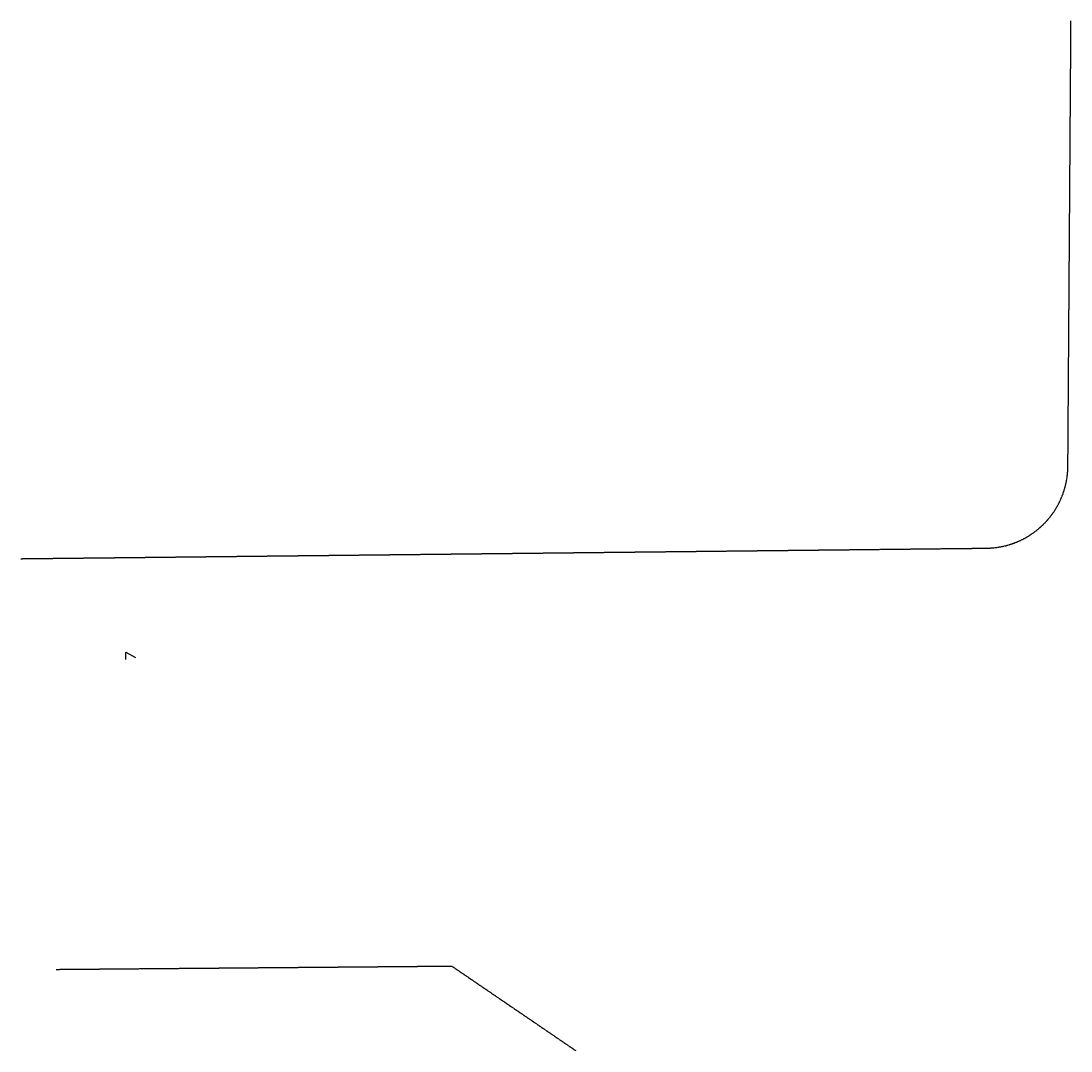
# Model space of a CAD drawing. Header units: feet. Extents: x 2301514 to 2304682, y 360742 to 363849.
import ezdxf
from ezdxf import colors
from ezdxf.entities.mleader import LeaderData, LeaderLine
from ezdxf.math import Vec2, Vec3

# ---------------------------------------------------------------- set-up
doc = ezdxf.new("R2010")
doc.units = ezdxf.units.FT
doc.header["$MEASUREMENT"] = 0
doc.linetypes.add('CL', pattern=[2, 0.3, -0.15, 1.4, -0.15])
doc.layers.add('GE_P_CL', color=7, linetype='CL')
doc.layers.add('SH_TextM', color=7, linetype='Continuous')
doc.styles.add('Slanted Normal (0.14) Font 31', font='calibrii.ttf', dxfattribs={"height": 0.14})

msp = doc.modelspace()

# ---------------------------------------------------------------- linework, layer by layer
at = {"layer": 'GE_P_CL'}
msp.add_lwpolyline([(2301514.4, 362227.1), (2304426.2, 362258.8, 0.409017), (2304672.4, 362506), (2304681.7, 363848.9)], format="xyb", dxfattribs=at)
msp.add_lwpolyline([(2301620.5, 360988.4), (2302813.5, 360998.4), (2303189.3, 360742.2)], dxfattribs=at)

# ---------------------------------------------------------------- leaders
at = {"layer": 'SH_TextM'}
ml = msp.add_multileader_mtext('Standard', dxfattribs=at)
ml.set_content('', color=256, style='Slanted Normal (0.14) Font 31')
ml.set_leader_properties()
ml.build(insert=Vec2(0, 0))
ml.multileader.update_dxf_attribs({"text_left_attachment_type": 2, "text_right_attachment_type": 2, "dogleg_length": 0.36, "arrow_head_size": 3})
ctx = ml.context
ctx.base_point, ctx.char_height, ctx.arrow_head_size, ctx.landing_gap_size, ctx.plane_origin = Vec3(2301859.9, 361929), 0.14, 3, 0.09, Vec3(2301831, 361920)
ctx.left_attachment, ctx.right_attachment = 2, 2
notes = []
notes.append((ctx, [(0, (1, 1, 0), (2301859.5, 361929), (1, 0), 0.36, [(1, [(2301831, 361920), (2301831, 361945.5)], 0, [])])]))
ctx.mtext.insert, ctx.mtext.flow_direction = Vec3(2301860, 361929.1), 5
for ctx, leaders in notes:
    for number, flags, end, landing, length, lines in leaders:
        leader = LeaderData()
        leader.index, (leader.has_last_leader_line, leader.has_dogleg_vector, leader.attachment_direction) = number, flags
        leader.last_leader_point, leader.dogleg_vector, leader.dogleg_length = Vec3(end), Vec3(landing), length
        for number, points, colour, breaks in lines:
            line = LeaderLine()
            line.index, line.vertices, line.color, line.breaks = number, Vec3.list(points), colors.encode_raw_color(colour), breaks
            leader.lines.append(line)
        ctx.leaders.append(leader)

doc.saveas('drawing.dxf')
